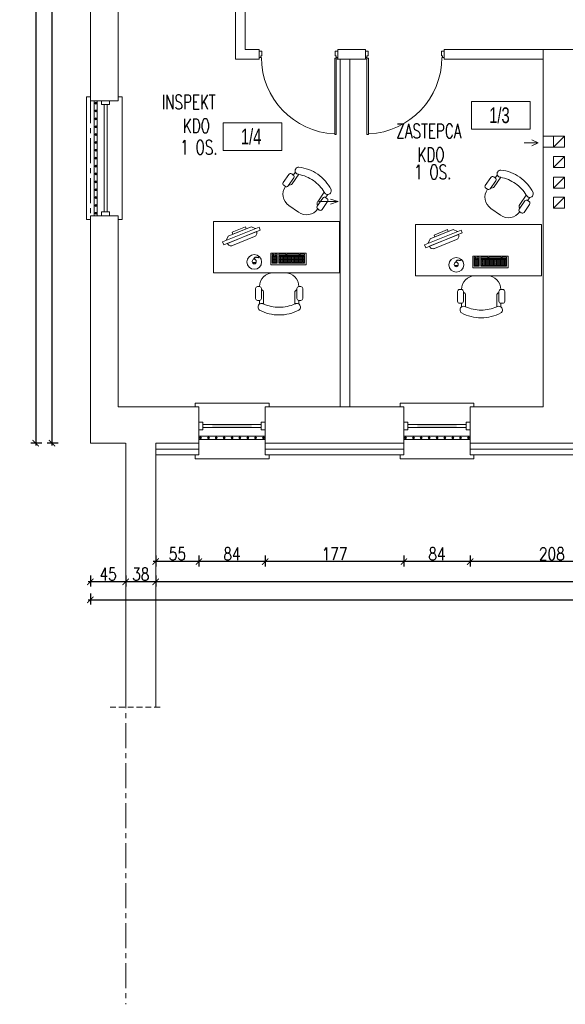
# Model space of a CAD drawing. Header units: millimetres. Extents: x 6354466 to 6508314, y -1889048 to -1342748.
# Tile 82 of 134: x 6382302 to 6389236, y -1667821 to -1655314. Entities that reach past the tile are written whole.
import ezdxf
from ezdxf.enums import TextEntityAlignment as Align

# ---------------------------------------------------------------- set-up
doc = ezdxf.new("R2010")
doc.units = ezdxf.units.MM
doc.header["$PDMODE"] = 3
doc.header["$PDSIZE"] = 10
doc.linetypes.add('CENTER', pattern=[50.8, 31.75, -6.35, 6.35, -6.35])
doc.linetypes.add('HIDDEN', pattern=[0.375, 0.25, -0.125])
for name, color, linetype, lineweight in [('drzwi istn', 163, 'Continuous', 5), ('L- ist s. działowe', 167, 'Continuous', 5), ('L-3', 10, 'Continuous', 18), ('L-4', 92, 'Continuous', 20), ('L-5', 152, 'Continuous', 9), ('L-AXIS', 10, 'CENTER', 18), ('L-DIM', 252, 'Continuous', 5), ('L-HATCH', 252, 'Continuous', 5), ('L-ISTNIEJĄCE BUDYNKI', 167, 'Continuous', 5), ('L-sanitarne', 142, 'Continuous', 9), ('łóżka', 230, 'Continuous', 9)]:
    doc.layers.add(name, color=color, linetype=linetype, lineweight=lineweight)
doc.layers.add('L-9', color=11, linetype='Continuous', plot=False)
doc.styles.add('160', font='simplex.shx', dxfattribs={"width": 0.8, "height": 160})
doc.styles.add('200', font='cdmsimpl.shx', dxfattribs={"width": 0.7, "height": 200})
doc.styles.add('250', font='cdmsimpl.shx', dxfattribs={"width": 0.7, "height": 250})
doc.styles.add('SIM-DIM', font='simplex.shx', dxfattribs={"width": 0.7, "bigfont": 'cdmbigpl.shx'})
doc.linetypes.add('BATTING', pattern='A,0.00254,-2.54,[134,ltypeshp.shx,S=2.54,R=0,X=-2.54,Y=0],-5.08,[134,ltypeshp.shx,S=2.54,R=180,X=2.54,Y=0],-2.54', length=10.16254)
doc.dimstyles.new('160', dxfattribs={"dimtxt": 160, "dimasz": 80, "dimexe": 60, "dimexo": 3, "dimgap": 18, "dimtad": 1, "dimdec": 0, "dimlfac": 0.1, "dimrnd": 1, "dimtxsty": '160', "dimblk": 'ARCHTICK', "dimcen": 2.5, "dimdle": 30, "dimadec": 0, "dimazin": 0, "dimtfac": 1, "dimtdec": 0, "dimtix": 1, "dimtmove": 2, "dimatfit": 0, "dimldrblk": 'NONE', "dimfxl": 0, "dimarcsym": 0})

# ---------------------------------------------------------------- blocks, each defined once
blk = doc.blocks.new('*U22')
for p, q in [((-5, 0), (-5, -5)), ((5, -5), (5, 0)), ((-5, -5), (5, -5)), ((-2, -5), (-2, -141)), ((2, -5), (2, -141)), ((-5, -146), (-5, -141)), ((-5, -141), (5, -141)), ((5, -141), (5, -146))]:
    blk.add_line(p, q)
blk = doc.blocks.new('*U23')
for p, q in [((-5, 0), (-5, -5)), ((5, -5), (5, 0)), ((-5, -5), (5, -5)), ((-2, -5), (-2, -79)), ((2, -5), (2, -79)), ((-5, -84), (-5, -79)), ((-5, -79), (5, -79)), ((5, -79), (5, -84))]:
    blk.add_line(p, q)
blk = doc.blocks.new('PMUI_DRZWI13')
for p, q in [((35, 40), (0, 40)), ((35, -20), (35, 40)), ((965, -20), (965, 40)), ((965, 40), (1000, 40)), ((1000, 40), (1000, -40)), ((0, -40), (20, -40)), ((20, -40), (20, -20)), ((20, -20), (35, -20)), ((20, -50), (20, -60)), ((20, -50), (40, -50)), ((20, -1020), (20, -50)), ((40, -50), (40, -1020)), ((980, -20), (965, -20)), ((980, -40), (980, -20)), ((1000, -40), (980, -40)), ((40, -1020), (20, -1020))]:
    blk.add_line(p, q)
for points in [[(0, 40), (0, -40)], [(20, -50), (20, -1020)]]:
    blk.add_lwpolyline(points)
blk.add_circle((10, -50), 10)
blk.add_arc((-2, -39), 974, 272.7258, 359.9542)
blk = doc.blocks.new('STOLIK2')
h = blk.add_hatch()
h.set_pattern_fill('ANGLE', color=256, scale=0.25, style=0)
h.set_pattern_definition([(360, (-4499.488, 29427.6887), (-2e-16, -1.74625), [1.27, -0.47625]), (270, (-4499.488, 29427.6887), (-1.74625, 1e-16), [1.27, -0.47625])])
h.paths.add_polyline_path([(-130.9, 53.7), (-98.1, 53.7), (-98.1, 62.9), (-130.9, 62.9)])
h.paths.add_polyline_path([(-96.2, 62.9), (-89.7, 62.9), (-89.7, 53.7), (-96.2, 53.7)])
for p, q in [((-123.6, 114.7), (-123.6, 110)), ((-118.5, 114.7), (-118.5, 100)), ((-78.8, 114.7), (-78.8, 100)), ((-73.6, 110), (-73.6, 114.7)), ((-128.6, 107.5), (-128.6, 95)), ((-126.1, 110), (-123.6, 110)), ((-121.1, 107.5), (-121.1, 95)), ((-76.1, 107.5), (-76.1, 95)), ((-71.1, 110), (-73.6, 110)), ((-68.6, 107.5), (-68.6, 95)), ((-126.1, 92.5), (-123.6, 92.5)), ((-71.1, 92.5), (-73.6, 92.5)), ((-82.5, 75), (-67.5, 75)), ((-67, 63.7), (-67, 62.1)), ((-67, 62.1), (-69.2, 62)), ((-67, 62.1), (-64.7, 62.1)), ((-28.2, 39.5), (-74.5, 20.7)), ((-26.7, 35.8), (-28.2, 39.5)), ((-73, 17), (-26.7, 35.8)), ((-62.8, 16.5), (-33.7, 28.3)), ((-31.3, 33.9), (-33.7, 28.3)), ((-74.5, 20.7), (-73, 17)), ((-68.4, 18.9), (-62.8, 16.5))]:
    blk.add_line(p, q)
for points in [[(-15.3, 75), (-175.3, 75), (-175.3, 10), (-15.3, 10)], [(-133, 50), (-88.1, 50), (-88.1, 65), (-133, 65)], [(-130.9, 53.7), (-98.1, 53.7), (-98.1, 62.9), (-130.9, 62.9)], [(-96.2, 62.9), (-89.7, 62.9), (-89.7, 53.7), (-96.2, 53.7)], [(-125.3, 53), (-130.9, 53), (-130.9, 51.3), (-125.3, 51.3)], [(-124.2, 51.3), (-108.3, 51.3), (-108.3, 53), (-124.2, 53)], [(-107.1, 53), (-98.1, 53), (-98.1, 51.3), (-107.1, 51.3)], [(-96.2, 53), (-92.9, 53), (-92.9, 51.3), (-96.2, 51.3)], [(-89.7, 53), (-91.3, 53), (-91.3, 51.3), (-89.7, 51.3)], [(-66.6, 57.6), (-66.9, 57.6), (-66.9, 56.7), (-66.6, 56.7)], [(-39.8, 25.8), (-56.7, 19), (-55.7, 16.5), (-38.8, 23.4)]]:
    blk.add_lwpolyline(points, close=True)
blk.add_lwpolyline([(-32.8, 37.6), (-32.8, 37.6, 0.414214), (-39.3, 40.4), (-67.1, 29.1, 0.414214), (-69.9, 22.6), (-69.9, 22.6)], format="xyb", close=True)
blk.add_circle((-67, 61.2), 9.34)
for centre, radius, start, end in [((-98.5, 75.5), 53.1, 90.0969, 118.0725), ((-98.7, 75.5), 53.1, 61.9275, 89.9031), ((-121, 118.5), 4.62, 123.3493, 303.4743), ((-97.9, 66.2), 52.6, 90.8505, 113.0497), ((-99.4, 66.2), 52.6, 66.9503, 89.1495), ((-76.3, 118.5), 4.62, 236.5257, 56.6507), ((-126.1, 107.5), 2.5, 90, 180), ((-123.6, 107.5), 2.5, 0, 90), ((-73.6, 107.5), 2.5, 90, 180), ((-71.1, 107.5), 2.5, 0, 90), ((-126.1, 95), 2.5, 180, 270), ((-123.6, 95), 2.5, 270, 0), ((-106.1, 92.5), 17.5, 180, 270), ((-122.2, 100), 3.75, 286.6721, 0), ((-91.1, 92.5), 17.5, 270, 0), ((-75.1, 100), 3.75, 180, 253.3551), ((-73.6, 95), 2.5, 180, 270), ((-71.1, 95), 2.5, 270, 0)]:
    blk.add_arc(centre, radius, start, end)
at = {"extrusion": (0, 0, -1)}
blk.add_ellipse((-66.9, 60.7), major_axis=(-0.08, 3.05), ratio=0.834162, dxfattribs=at)
for points, knots in [([(-66.9, 56.7), (-67.7, 55.9), (-69.1, 54.5), (-71.6, 56.7), (-72.6, 54.4), (-73.6, 54.9), (-74.1, 55.2)], [0, 0, 0, 0, 2.841116, 5.231607, 6.614689, 8.161976, 8.161976, 8.161976, 8.161976]), ([(-66.6, 56.7), (-66.9, 56.4), (-67, 56.2), (-67.5, 55.8), (-67.8, 55.5), (-68.4, 55.2), (-68.7, 55.1), (-69.2, 55.1), (-69.4, 55.1), (-69.7, 55.1), (-69.8, 55.2), (-70.3, 55.4), (-70.5, 55.5), (-71, 55.7), (-71.1, 55.7), (-71.4, 55.7), (-71.4, 55.7), (-71.5, 55.7), (-71.6, 55.7), (-71.7, 55.6), (-71.8, 55.4), (-72, 55.2), (-72.1, 55), (-72.3, 54.8), (-72.4, 54.7), (-72.6, 54.6), (-72.7, 54.6), (-73, 54.6), (-73.1, 54.6), (-73.4, 54.6), (-73.5, 54.7), (-73.7, 54.8)], [0, 0, 0, 0, 0.557194, 0.557194, 1.671582, 1.671582, 2.519282, 2.519282, 2.939271, 2.939271, 3.35926, 3.35926, 4.143879, 4.143879, 4.704066, 4.704066, 5.061527, 5.061527, 5.357017, 5.357017, 5.838332, 5.838332, 6.319648, 6.319648, 6.605434, 6.605434, 6.891219, 6.891219, 7.177005, 7.177005, 7.662218, 7.662218, 7.662218, 7.662218])]:
    blk.add_open_spline(points, degree=3, knots=knots)
blk = doc.blocks.new('fotel')
at = {"layer": 'łóżka'}
for p, q in [((-20635, -168585), (-20610, -168585)), ((-20610, -168538), (-20610, -168585)), ((-20558, -168538), (-20558, -168685)), ((-20161, -168538), (-20161, -168685)), ((-20110, -168585), (-20110, -168538)), ((-20085, -168585), (-20110, -168585)), ((-20660, -168610), (-20660, -168735)), ((-20585, -168610), (-20585, -168735)), ((-20135, -168610), (-20135, -168735)), ((-20060, -168610), (-20060, -168735)), ((-20635, -168760), (-20610, -168760)), ((-20085, -168760), (-20110, -168760))]:
    blk.add_line(p, q, dxfattribs=at)
at = {"layer": 'łóżka', "ltscale": 0.1}
blk.add_line((-20435, -168935), (-20285, -168935), dxfattribs=at)
at = {"layer": 'łóżka'}
for centre, radius, start, end in [((-20583, -168500), 46.2, 123.3493, 303.4743), ((-20359, -168930), 531, 90.0969, 118.0725), ((-20360, -168930), 531, 61.9275, 89.9031), ((-20136, -168500), 46.2, 236.5257, 56.6507), ((-20635, -168610), 25, 90, 180), ((-20610, -168610), 25, 0, 90), ((-20352, -169022), 526, 90.8505, 113.0497), ((-20367, -169022), 526, 66.9503, 89.1495), ((-20110, -168610), 25, 90, 180), ((-20085, -168610), 25, 0, 90), ((-20595, -168685), 37.5, 286.6721, 0), ((-20124, -168685), 37.5, 180, 253.3551), ((-20635, -168735), 25, 180, 270), ((-20610, -168735), 25, 270, 0), ((-20435, -168760), 175, 180, 270), ((-20285, -168760), 175, 270, 0), ((-20110, -168735), 25, 180, 270), ((-20085, -168735), 25, 270, 0)]:
    blk.add_arc(centre, radius, start, end, dxfattribs=at)
blk = doc.blocks.new('opis pom')
at = {"color": 0}
blk.add_lwpolyline([(252897, -40977), (253644, -40977), (253644, -41327), (252897, -41327)], close=True, dxfattribs=at)
at = {"layer": 'L-4', "lineweight": 30, "style": '250', "width": 0.7}
blk.add_attdef('2', text='', height=250, dxfattribs=at).set_placement((253252, -41152), align=Align.MIDDLE_CENTER)
blk = doc.blocks.new('_ArchTick')
at = {"color": 0, "linetype": 'ByBlock', "const_width": 0.15}
blk.add_lwpolyline([(-0.5, -0.5), (0.5, 0.5)], dxfattribs=at)
blk = doc.blocks.new('*D262')
at = {"layer": 'Defpoints', "color": 0, "transparency": 16777216}
for p in [(6388025, -1660843), (6390105, -1660843), (6388025, -1662198)]:
    blk.add_point(p, dxfattribs=at)
at = {"layer": 'L-DIM', "color": 0, "lineweight": -2, "ltscale": 10, "transparency": 16777216}
for p, q in [((6388025, -1662118), (6388025, -1662258)), ((6390105, -1662118), (6390105, -1662258)), ((6390135, -1662198), (6387995, -1662198))]:
    blk.add_line(p, q, dxfattribs=at)
at = {"layer": 'L-DIM', "color": 0, "linetype": 'ByBlock', "lineweight": -2, "transparency": 16777216, "xscale": 80, "yscale": 80, "zscale": 80, "rotation": 180}
blk.add_blockref('_ArchTick', (6388025, -1662198), dxfattribs=at)
at = {"layer": 'L-DIM', "color": 0, "linetype": 'ByBlock', "lineweight": -2, "transparency": 16777216, "xscale": 80, "yscale": 80, "zscale": 80}
blk.add_blockref('_ArchTick', (6390105, -1662198), dxfattribs=at)
at = {"layer": 'L-DIM', "color": 0, "ltscale": 10, "transparency": 16777216, "insert": (6389065, -1662100), "char_height": 160, "attachment_point": 5, "style": '160'}
blk.add_mtext('208', dxfattribs=at)
blk = doc.blocks.new('_None')
blk = doc.blocks.new('*D263')
at = {"layer": 'Defpoints', "color": 0, "transparency": 16777216}
for p in [(6387185, -1660843), (6388025, -1660843), (6387185, -1662198)]:
    blk.add_point(p, dxfattribs=at)
at = {"layer": 'L-DIM', "color": 0, "lineweight": -2, "ltscale": 10, "transparency": 16777216}
for p, q in [((6387185, -1662118), (6387185, -1662258)), ((6388025, -1662118), (6388025, -1662258)), ((6388055, -1662198), (6387155, -1662198))]:
    blk.add_line(p, q, dxfattribs=at)
at = {"layer": 'L-DIM', "color": 0, "linetype": 'ByBlock', "lineweight": -2, "transparency": 16777216, "xscale": 80, "yscale": 80, "zscale": 80, "rotation": 180}
blk.add_blockref('_ArchTick', (6387185, -1662198), dxfattribs=at)
at = {"layer": 'L-DIM', "color": 0, "linetype": 'ByBlock', "lineweight": -2, "transparency": 16777216, "xscale": 80, "yscale": 80, "zscale": 80}
blk.add_blockref('_ArchTick', (6388025, -1662198), dxfattribs=at)
at = {"layer": 'L-DIM', "color": 0, "ltscale": 10, "transparency": 16777216, "insert": (6387605, -1662100), "char_height": 160, "attachment_point": 5, "style": '160'}
blk.add_mtext('84', dxfattribs=at)
blk = doc.blocks.new('*D264')
at = {"layer": 'Defpoints', "color": 0, "transparency": 16777216}
for p in [(6385420, -1660843), (6387185, -1660843), (6385420, -1662198)]:
    blk.add_point(p, dxfattribs=at)
at = {"layer": 'L-DIM', "color": 0, "lineweight": -2, "ltscale": 10, "transparency": 16777216}
for p, q in [((6385420, -1662118), (6385420, -1662258)), ((6387185, -1662118), (6387185, -1662258)), ((6387215, -1662198), (6385390, -1662198))]:
    blk.add_line(p, q, dxfattribs=at)
at = {"layer": 'L-DIM', "color": 0, "linetype": 'ByBlock', "lineweight": -2, "transparency": 16777216, "xscale": 80, "yscale": 80, "zscale": 80, "rotation": 180}
blk.add_blockref('_ArchTick', (6385420, -1662198), dxfattribs=at)
at = {"layer": 'L-DIM', "color": 0, "linetype": 'ByBlock', "lineweight": -2, "transparency": 16777216, "xscale": 80, "yscale": 80, "zscale": 80}
blk.add_blockref('_ArchTick', (6387185, -1662198), dxfattribs=at)
at = {"layer": 'L-DIM', "color": 0, "ltscale": 10, "transparency": 16777216, "insert": (6386303, -1662100), "char_height": 160, "attachment_point": 5, "style": '160'}
blk.add_mtext('177', dxfattribs=at)
blk = doc.blocks.new('*D265')
at = {"layer": 'Defpoints', "color": 0, "transparency": 16777216}
for p in [(6384580, -1660843), (6385420, -1660843), (6384580, -1662198)]:
    blk.add_point(p, dxfattribs=at)
at = {"layer": 'L-DIM', "color": 0, "lineweight": -2, "ltscale": 10, "transparency": 16777216}
for p, q in [((6384580, -1662118), (6384580, -1662258)), ((6385420, -1662118), (6385420, -1662258)), ((6385450, -1662198), (6384550, -1662198))]:
    blk.add_line(p, q, dxfattribs=at)
at = {"layer": 'L-DIM', "color": 0, "linetype": 'ByBlock', "lineweight": -2, "transparency": 16777216, "xscale": 80, "yscale": 80, "zscale": 80, "rotation": 180}
blk.add_blockref('_ArchTick', (6384580, -1662198), dxfattribs=at)
at = {"layer": 'L-DIM', "color": 0, "linetype": 'ByBlock', "lineweight": -2, "transparency": 16777216, "xscale": 80, "yscale": 80, "zscale": 80}
blk.add_blockref('_ArchTick', (6385420, -1662198), dxfattribs=at)
at = {"layer": 'L-DIM', "color": 0, "ltscale": 10, "transparency": 16777216, "insert": (6385000, -1662100), "char_height": 160, "attachment_point": 5, "style": '160'}
blk.add_mtext('84', dxfattribs=at)
blk = doc.blocks.new('*D266')
at = {"layer": 'Defpoints', "color": 0, "transparency": 16777216}
for p in [(6384030, -1660843), (6384580, -1660843), (6384030, -1662198)]:
    blk.add_point(p, dxfattribs=at)
at = {"layer": 'L-DIM', "color": 0, "lineweight": -2, "ltscale": 10, "transparency": 16777216}
for p, q in [((6384030, -1662118), (6384030, -1662258)), ((6384580, -1662118), (6384580, -1662258)), ((6384610, -1662198), (6384000, -1662198))]:
    blk.add_line(p, q, dxfattribs=at)
at = {"layer": 'L-DIM', "color": 0, "linetype": 'ByBlock', "lineweight": -2, "transparency": 16777216, "xscale": 80, "yscale": 80, "zscale": 80, "rotation": 180}
blk.add_blockref('_ArchTick', (6384030, -1662198), dxfattribs=at)
at = {"layer": 'L-DIM', "color": 0, "linetype": 'ByBlock', "lineweight": -2, "transparency": 16777216, "xscale": 80, "yscale": 80, "zscale": 80}
blk.add_blockref('_ArchTick', (6384580, -1662198), dxfattribs=at)
at = {"layer": 'L-DIM', "color": 0, "ltscale": 10, "transparency": 16777216, "insert": (6384305, -1662100), "char_height": 160, "attachment_point": 5, "style": '160'}
blk.add_mtext('55', dxfattribs=at)
blk = doc.blocks.new('*D269')
at = {"layer": 'Defpoints', "color": 0, "transparency": 16777216}
for p in [(6384030, -1660768), (6413415, -1660843), (6384030, -1662455)]:
    blk.add_point(p, dxfattribs=at)
at = {"layer": 'L-DIM', "color": 0, "lineweight": -2, "ltscale": 10, "transparency": 16777216}
for p, q in [((6384030, -1662375), (6384030, -1662515)), ((6413415, -1662375), (6413415, -1662515)), ((6413445, -1662455), (6384000, -1662455))]:
    blk.add_line(p, q, dxfattribs=at)
at = {"layer": 'L-DIM', "color": 0, "linetype": 'ByBlock', "lineweight": -2, "transparency": 16777216, "xscale": 80, "yscale": 80, "zscale": 80, "rotation": 180}
blk.add_blockref('_ArchTick', (6384030, -1662455), dxfattribs=at)
at = {"layer": 'L-DIM', "color": 0, "linetype": 'ByBlock', "lineweight": -2, "transparency": 16777216, "xscale": 80, "yscale": 80, "zscale": 80}
blk.add_blockref('_ArchTick', (6413415, -1662455), dxfattribs=at)
at = {"layer": 'L-DIM', "color": 0, "ltscale": 10, "transparency": 16777216, "insert": (6398723, -1662357), "char_height": 160, "attachment_point": 5, "style": '160'}
blk.add_mtext('2939', dxfattribs=at)
blk = doc.blocks.new('*D270')
at = {"layer": 'Defpoints', "color": 0, "transparency": 16777216}
for p in [(6383650, -1660768), (6384030, -1660768), (6383650, -1662455)]:
    blk.add_point(p, dxfattribs=at)
at = {"layer": 'L-DIM', "color": 0, "lineweight": -2, "ltscale": 10, "transparency": 16777216}
for p, q in [((6383650, -1662375), (6383650, -1662515)), ((6384030, -1662375), (6384030, -1662515)), ((6384060, -1662455), (6383620, -1662455))]:
    blk.add_line(p, q, dxfattribs=at)
at = {"layer": 'L-DIM', "color": 0, "linetype": 'ByBlock', "lineweight": -2, "transparency": 16777216, "xscale": 80, "yscale": 80, "zscale": 80, "rotation": 180}
blk.add_blockref('_ArchTick', (6383650, -1662455), dxfattribs=at)
at = {"layer": 'L-DIM', "color": 0, "linetype": 'ByBlock', "lineweight": -2, "transparency": 16777216, "xscale": 80, "yscale": 80, "zscale": 80}
blk.add_blockref('_ArchTick', (6384030, -1662455), dxfattribs=at)
at = {"layer": 'L-DIM', "color": 0, "ltscale": 10, "transparency": 16777216, "insert": (6383840, -1662357), "char_height": 160, "attachment_point": 5, "style": '160'}
blk.add_mtext('38', dxfattribs=at)
blk = doc.blocks.new('*D271')
at = {"layer": 'Defpoints', "color": 0, "transparency": 16777216}
for p in [(6383200, -1660693), (6383650, -1660768), (6383200, -1662455)]:
    blk.add_point(p, dxfattribs=at)
at = {"layer": 'L-DIM', "color": 0, "lineweight": -2, "ltscale": 10, "transparency": 16777216}
for p, q in [((6383200, -1662375), (6383200, -1662515)), ((6383650, -1662375), (6383650, -1662515)), ((6383680, -1662455), (6383170, -1662455))]:
    blk.add_line(p, q, dxfattribs=at)
at = {"layer": 'L-DIM', "color": 0, "linetype": 'ByBlock', "lineweight": -2, "transparency": 16777216, "xscale": 80, "yscale": 80, "zscale": 80, "rotation": 180}
blk.add_blockref('_ArchTick', (6383200, -1662455), dxfattribs=at)
at = {"layer": 'L-DIM', "color": 0, "linetype": 'ByBlock', "lineweight": -2, "transparency": 16777216, "xscale": 80, "yscale": 80, "zscale": 80}
blk.add_blockref('_ArchTick', (6383650, -1662455), dxfattribs=at)
at = {"layer": 'L-DIM', "color": 0, "ltscale": 10, "transparency": 16777216, "insert": (6383425, -1662357), "char_height": 160, "attachment_point": 5, "style": '160'}
blk.add_mtext('45', dxfattribs=at)
blk = doc.blocks.new('*D272')
at = {"layer": 'Defpoints', "color": 0, "transparency": 16777216}
for p in [(6383200, -1660693), (6413415, -1660843), (6413415, -1662682)]:
    blk.add_point(p, dxfattribs=at)
at = {"layer": 'L-DIM', "color": 0, "lineweight": -2, "ltscale": 10, "transparency": 16777216}
for p, q in [((6383200, -1662602), (6383200, -1662742)), ((6413415, -1662602), (6413415, -1662742)), ((6383170, -1662682), (6413445, -1662682))]:
    blk.add_line(p, q, dxfattribs=at)
at = {"layer": 'L-DIM', "color": 0, "linetype": 'ByBlock', "lineweight": -2, "transparency": 16777216, "xscale": 80, "yscale": 80, "zscale": 80, "rotation": 180}
blk.add_blockref('_ArchTick', (6383200, -1662682), dxfattribs=at)
at = {"layer": 'L-DIM', "color": 0, "linetype": 'ByBlock', "lineweight": -2, "transparency": 16777216, "xscale": 80, "yscale": 80, "zscale": 80}
blk.add_blockref('_ArchTick', (6413415, -1662682), dxfattribs=at)
at = {"layer": 'L-DIM', "color": 0, "ltscale": 10, "transparency": 16777216, "insert": (6398308, -1662584), "char_height": 160, "attachment_point": 5, "style": '160'}
blk.add_mtext('3022', dxfattribs=at)
blk = doc.blocks.new('*D274')
at = {"layer": 'Defpoints', "color": 0, "transparency": 16777216}
for p in [(6383200, -1648963), (6382711, -1660693), (6383200, -1660693)]:
    blk.add_point(p, dxfattribs=at)
at = {"layer": 'L-DIM', "color": 0, "lineweight": -2, "ltscale": 10, "transparency": 16777216}
for p, q in [((6382791, -1648963), (6382651, -1648963)), ((6382711, -1648933), (6382711, -1660723)), ((6382791, -1660693), (6382651, -1660693))]:
    blk.add_line(p, q, dxfattribs=at)
at = {"layer": 'L-DIM', "color": 0, "linetype": 'ByBlock', "lineweight": -2, "transparency": 16777216, "xscale": 80, "yscale": 80, "zscale": 80}
for p, rotation in [((6382711, -1648963), 90), ((6382711, -1660693), 270)]:
    blk.add_blockref('_ArchTick', p, dxfattribs=dict(at, rotation=rotation))
at = {"layer": 'L-DIM', "color": 0, "ltscale": 10, "transparency": 16777216, "insert": (6382613, -1654828), "char_height": 160, "attachment_point": 5, "rotation": 90, "style": '160'}
blk.add_mtext('1173', dxfattribs=at)
blk = doc.blocks.new('*D276')
at = {"layer": 'Defpoints', "color": 0, "transparency": 16777216}
for p in [(6413285, -1646723), (6382505, -1660693), (6383200, -1660693)]:
    blk.add_point(p, dxfattribs=at)
at = {"layer": 'L-DIM', "color": 0, "lineweight": -2, "ltscale": 10, "transparency": 16777216}
for p, q in [((6382585, -1646723), (6382445, -1646723)), ((6382505, -1646693), (6382505, -1660723)), ((6382585, -1660693), (6382445, -1660693))]:
    blk.add_line(p, q, dxfattribs=at)
at = {"layer": 'L-DIM', "color": 0, "linetype": 'ByBlock', "lineweight": -2, "transparency": 16777216, "xscale": 80, "yscale": 80, "zscale": 80}
for p, rotation in [((6382505, -1646723), 90), ((6382505, -1660693), 270)]:
    blk.add_blockref('_ArchTick', p, dxfattribs=dict(at, rotation=rotation))
at = {"layer": 'L-DIM', "color": 0, "ltscale": 10, "transparency": 16777216, "insert": (6382407, -1653708), "char_height": 160, "attachment_point": 5, "rotation": 90, "style": '160'}
blk.add_mtext('1397', dxfattribs=at)

msp = doc.modelspace()

# ---------------------------------------------------------------- hatches: boundary and pattern name
at = {"layer": 'L-sanitarne'}
h = msp.add_hatch(color=256, dxfattribs=at)
h.paths.add_polyline_path([(6384752, -1660458.5), (6384752, -1660491.3), (6385022, -1660491.3), (6385022, -1660458.5)])
h.paths.add_polyline_path([(6385022, -1660458.5), (6385022, -1660491.3), (6385251, -1660491.3), (6385251, -1660458.5)])
h = msp.add_hatch(color=256, dxfattribs=at)
h.paths.add_polyline_path([(6387357, -1660458.5), (6387357, -1660491.3), (6387627, -1660491.3), (6387627, -1660458.5)])
h.paths.add_polyline_path([(6387627, -1660458.5), (6387627, -1660491.3), (6387856, -1660491.3), (6387856, -1660458.5)])

# ---------------------------------------------------------------- linework, layer by layer
at = {"layer": 'drzwi istn'}
for p, q in [((6383200.3, -1656293.4), (6383150.3, -1656293.4)), ((6383150.3, -1656293.4), (6383150.3, -1657853.4)), ((6383555.3, -1656293.4), (6383605.3, -1656293.4)), ((6383605.3, -1656293.4), (6383605.3, -1657853.4)), ((6383150.3, -1657853.4), (6383200.3, -1657853.4)), ((6383605.3, -1657853.4), (6383555.3, -1657853.4)), ((6384530.3, -1660233.4), (6384530.3, -1660183.4)), ((6384530.3, -1660183.4), (6385470.3, -1660183.4)), ((6385470.3, -1660183.4), (6385470.3, -1660233.4)), ((6387135.3, -1660233.4), (6387135.3, -1660183.4)), ((6387135.3, -1660183.4), (6388075.3, -1660183.4)), ((6388075.3, -1660183.4), (6388075.3, -1660233.4))]:
    msp.add_line(p, q, dxfattribs=at)
at = {"layer": 'L- ist s. działowe'}
for p, q in [((6385165.3, -1653933.4), (6385165.3, -1655693.4)), ((6385165.3, -1655693.4), (6385345.3, -1655693.4)), ((6385345.3, -1655813.4), (6385345.3, -1655693.4)), ((6386345.3, -1655693.4), (6386695.3, -1655693.4)), ((6386345.3, -1655813.4), (6386345.3, -1655693.4)), ((6386695.3, -1655813.4), (6386695.3, -1655693.4)), ((6387695.3, -1655693.4), (6388955.3, -1655693.4)), ((6387695.3, -1655813.4), (6387695.3, -1655693.4)), ((6386375.3, -1655813.4), (6386375.3, -1660233.4)), ((6386495.3, -1655813.4), (6386495.3, -1660233.4))]:
    msp.add_line(p, q, dxfattribs=at)
for points in [[(6385345.3, -1653813.4), (6385045.3, -1653813.4), (6385045.3, -1655813.4), (6385345.3, -1655813.4)], [(6386345.3, -1655813.4), (6386695.3, -1655813.4)], [(6387695.3, -1655813.4), (6388955.3, -1655813.4)]]:
    msp.add_lwpolyline(points, dxfattribs=at)
at = {"layer": 'L-3', "ltscale": 10}
for p, q in [((6384580.3, -1660693.4), (6384030.3, -1660693.4)), ((6384580.3, -1660843.4), (6384580.3, -1660693.4)), ((6385420.3, -1660693.4), (6385420.3, -1660843.4)), ((6387185.3, -1660693.4), (6387185.3, -1660843.4)), ((6388025.3, -1660693.4), (6388025.3, -1660843.4))]:
    msp.add_line(p, q, dxfattribs=at)
at = {"layer": 'L-3'}
for p, q in [((6387185.3, -1660693.4), (6385420.3, -1660693.4)), ((6390105.3, -1660693.4), (6388025.3, -1660693.4)), ((6384580.3, -1660843.4), (6384030.3, -1660843.4)), ((6387185.3, -1660843.4), (6385420.3, -1660843.4)), ((6390105.3, -1660843.4), (6388025.3, -1660843.4))]:
    msp.add_line(p, q, dxfattribs=at)
at = {"layer": 'L-3', "linetype": 'BATTING', "ltscale": 7}
for p, q in [((6384030.3, -1660768.4), (6384580.3, -1660768.4)), ((6385420.3, -1660768.4), (6387185.3, -1660768.4)), ((6390105.3, -1660768.4), (6388025.3, -1660768.4))]:
    msp.add_line(p, q, dxfattribs=at)
at = {"layer": 'L-3', "ltscale": 10}
for points in [[(6383248.1, -1656343.4), (6383248.1, -1657803.4), (6383288.1, -1657803.4), (6383288.1, -1656343.4)], [(6384580.3, -1660645.6), (6385420.3, -1660645.6), (6385420.3, -1660605.6), (6384580.3, -1660605.6)], [(6387185.3, -1660645.6), (6388025.3, -1660645.6), (6388025.3, -1660605.6), (6387185.3, -1660605.6)]]:
    msp.add_lwpolyline(points, close=True, dxfattribs=at)
for centre, radius in [((6383268.1, -1656373.4), 12), ((6383268.1, -1656373.4), 11), ((6383268.1, -1656373.4), 10), ((6383268.1, -1656373.4), 9), ((6383268.1, -1656373.4), 8), ((6383268.1, -1656373.4), 7), ((6383268.1, -1656373.4), 6), ((6383268.1, -1656373.4), 5), ((6383268.1, -1656373.4), 4), ((6383268.1, -1656373.4), 3), ((6383268.1, -1656373.4), 3), ((6383268.1, -1656373.4), 2), ((6383268.1, -1656373.4), 1), ((6383268.1, -1656473.4), 12), ((6383268.1, -1656473.4), 11), ((6383268.1, -1656473.4), 10), ((6383268.1, -1656473.4), 9), ((6383268.1, -1656473.4), 8), ((6383268.1, -1656473.4), 7), ((6383268.1, -1656473.4), 6), ((6383268.1, -1656473.4), 5), ((6383268.1, -1656473.4), 4), ((6383268.1, -1656473.4), 3), ((6383268.1, -1656473.4), 3), ((6383268.1, -1656473.4), 2), ((6383268.1, -1656473.4), 1), ((6383268.1, -1656573.4), 12), ((6383268.1, -1656573.4), 11), ((6383268.1, -1656573.4), 10), ((6383268.1, -1656573.4), 9), ((6383268.1, -1656573.4), 8), ((6383268.1, -1656573.4), 7), ((6383268.1, -1656573.4), 6), ((6383268.1, -1656573.4), 5), ((6383268.1, -1656573.4), 4), ((6383268.1, -1656573.4), 3), ((6383268.1, -1656573.4), 3), ((6383268.1, -1656573.4), 2), ((6383268.1, -1656573.4), 1), ((6383268.1, -1656673.4), 12), ((6383268.1, -1656773.4), 12), ((6383268.1, -1656673.4), 11), ((6383268.1, -1656673.4), 10), ((6383268.1, -1656673.4), 9), ((6383268.1, -1656673.4), 8), ((6383268.1, -1656673.4), 7), ((6383268.1, -1656673.4), 6), ((6383268.1, -1656673.4), 5), ((6383268.1, -1656673.4), 4), ((6383268.1, -1656673.4), 3), ((6383268.1, -1656673.4), 3), ((6383268.1, -1656673.4), 2), ((6383268.1, -1656673.4), 1), ((6383268.1, -1656873.4), 12), ((6383268.1, -1656773.4), 11), ((6383268.1, -1656873.4), 11), ((6383268.1, -1656773.4), 10), ((6383268.1, -1656873.4), 10), ((6383268.1, -1656773.4), 9), ((6383268.1, -1656873.4), 9), ((6383268.1, -1656773.4), 8), ((6383268.1, -1656873.4), 8), ((6383268.1, -1656773.4), 7), ((6383268.1, -1656873.4), 7), ((6383268.1, -1656773.4), 6), ((6383268.1, -1656873.4), 6), ((6383268.1, -1656773.4), 5), ((6383268.1, -1656873.4), 5), ((6383268.1, -1656773.4), 4), ((6383268.1, -1656873.4), 4), ((6383268.1, -1656773.4), 3), ((6383268.1, -1656773.4), 3), ((6383268.1, -1656873.4), 3), ((6383268.1, -1656873.4), 3), ((6383268.1, -1656773.4), 2), ((6383268.1, -1656873.4), 2), ((6383268.1, -1656773.4), 1), ((6383268.1, -1656873.4), 1), ((6383268.1, -1656973.4), 12), ((6383268.1, -1656973.4), 11), ((6383268.1, -1656973.4), 10), ((6383268.1, -1656973.4), 9), ((6383268.1, -1656973.4), 8), ((6383268.1, -1656973.4), 7), ((6383268.1, -1656973.4), 6), ((6383268.1, -1656973.4), 5), ((6383268.1, -1656973.4), 4), ((6383268.1, -1656973.4), 3), ((6383268.1, -1656973.4), 3), ((6383268.1, -1656973.4), 2), ((6383268.1, -1656973.4), 1), ((6383268.1, -1657073.4), 12), ((6383268.1, -1657073.4), 11), ((6383268.1, -1657073.4), 10), ((6383268.1, -1657073.4), 9), ((6383268.1, -1657073.4), 8), ((6383268.1, -1657073.4), 7), ((6383268.1, -1657073.4), 6), ((6383268.1, -1657073.4), 5), ((6383268.1, -1657073.4), 4), ((6383268.1, -1657073.4), 3), ((6383268.1, -1657073.4), 3), ((6383268.1, -1657073.4), 2), ((6383268.1, -1657073.4), 1), ((6383268.1, -1657173.4), 12), ((6383268.1, -1657273.4), 12), ((6383268.1, -1657173.4), 11), ((6383268.1, -1657173.4), 10), ((6383268.1, -1657173.4), 9), ((6383268.1, -1657173.4), 8), ((6383268.1, -1657173.4), 7), ((6383268.1, -1657173.4), 6), ((6383268.1, -1657173.4), 5), ((6383268.1, -1657173.4), 4), ((6383268.1, -1657173.4), 3), ((6383268.1, -1657173.4), 3), ((6383268.1, -1657173.4), 2), ((6383268.1, -1657173.4), 1), ((6383268.1, -1657373.4), 12), ((6383268.1, -1657273.4), 11), ((6383268.1, -1657373.4), 11), ((6383268.1, -1657273.4), 10), ((6383268.1, -1657373.4), 10), ((6383268.1, -1657273.4), 9), ((6383268.1, -1657373.4), 9), ((6383268.1, -1657273.4), 8), ((6383268.1, -1657373.4), 8), ((6383268.1, -1657273.4), 7), ((6383268.1, -1657373.4), 7), ((6383268.1, -1657273.4), 6), ((6383268.1, -1657373.4), 6), ((6383268.1, -1657273.4), 5), ((6383268.1, -1657373.4), 5), ((6383268.1, -1657273.4), 4), ((6383268.1, -1657373.4), 4), ((6383268.1, -1657273.4), 3), ((6383268.1, -1657273.4), 3), ((6383268.1, -1657373.4), 3), ((6383268.1, -1657373.4), 3), ((6383268.1, -1657273.4), 2), ((6383268.1, -1657373.4), 2), ((6383268.1, -1657273.4), 1), ((6383268.1, -1657373.4), 1), ((6383268.1, -1657473.4), 12), ((6383268.1, -1657473.4), 11), ((6383268.1, -1657473.4), 10), ((6383268.1, -1657473.4), 9), ((6383268.1, -1657473.4), 8), ((6383268.1, -1657473.4), 7), ((6383268.1, -1657473.4), 6), ((6383268.1, -1657473.4), 5), ((6383268.1, -1657473.4), 4), ((6383268.1, -1657473.4), 3), ((6383268.1, -1657473.4), 3), ((6383268.1, -1657473.4), 2), ((6383268.1, -1657473.4), 1), ((6383268.1, -1657573.4), 12), ((6383268.1, -1657573.4), 11), ((6383268.1, -1657573.4), 10), ((6383268.1, -1657573.4), 9), ((6383268.1, -1657573.4), 8), ((6383268.1, -1657573.4), 7), ((6383268.1, -1657573.4), 6), ((6383268.1, -1657573.4), 5), ((6383268.1, -1657573.4), 4), ((6383268.1, -1657573.4), 3), ((6383268.1, -1657573.4), 3), ((6383268.1, -1657573.4), 2), ((6383268.1, -1657573.4), 1), ((6383268.1, -1657673.4), 12), ((6383268.1, -1657773.4), 12), ((6383268.1, -1657673.4), 11), ((6383268.1, -1657773.4), 11), ((6383268.1, -1657673.4), 10), ((6383268.1, -1657673.4), 9), ((6383268.1, -1657673.4), 8), ((6383268.1, -1657673.4), 7), ((6383268.1, -1657673.4), 6), ((6383268.1, -1657673.4), 5), ((6383268.1, -1657673.4), 4), ((6383268.1, -1657673.4), 3), ((6383268.1, -1657673.4), 3), ((6383268.1, -1657673.4), 2), ((6383268.1, -1657673.4), 1), ((6383268.1, -1657773.4), 10), ((6383268.1, -1657773.4), 9), ((6383268.1, -1657773.4), 8), ((6383268.1, -1657773.4), 7), ((6383268.1, -1657773.4), 6), ((6383268.1, -1657773.4), 5), ((6383268.1, -1657773.4), 4), ((6383268.1, -1657773.4), 3), ((6383268.1, -1657773.4), 3), ((6383268.1, -1657773.4), 2), ((6383268.1, -1657773.4), 1), ((6384600.3, -1660625.6), 12), ((6384600.3, -1660625.6), 11), ((6384600.3, -1660625.6), 10), ((6384600.3, -1660625.6), 9), ((6384600.3, -1660625.6), 8), ((6384600.3, -1660625.6), 7), ((6384600.3, -1660625.6), 6), ((6384600.3, -1660625.6), 5), ((6384600.3, -1660625.6), 4), ((6384600.3, -1660625.6), 3), ((6384600.3, -1660625.6), 3), ((6384600.3, -1660625.6), 2), ((6384600.3, -1660625.6), 1), ((6384700.3, -1660625.6), 12), ((6384700.3, -1660625.6), 11), ((6384700.3, -1660625.6), 10), ((6384700.3, -1660625.6), 9), ((6384700.3, -1660625.6), 8), ((6384700.3, -1660625.6), 7), ((6384700.3, -1660625.6), 6), ((6384700.3, -1660625.6), 5), ((6384700.3, -1660625.6), 4), ((6384700.3, -1660625.6), 3), ((6384700.3, -1660625.6), 3), ((6384700.3, -1660625.6), 2), ((6384700.3, -1660625.6), 1), ((6384800.3, -1660625.6), 12), ((6384800.3, -1660625.6), 11), ((6384800.3, -1660625.6), 10), ((6384800.3, -1660625.6), 9), ((6384800.3, -1660625.6), 8), ((6384800.3, -1660625.6), 7), ((6384800.3, -1660625.6), 6), ((6384800.3, -1660625.6), 5), ((6384800.3, -1660625.6), 4), ((6384800.3, -1660625.6), 3), ((6384800.3, -1660625.6), 3), ((6384800.3, -1660625.6), 2), ((6384800.3, -1660625.6), 1), ((6384900.3, -1660625.6), 12), ((6384900.3, -1660625.6), 11), ((6384900.3, -1660625.6), 10), ((6384900.3, -1660625.6), 9), ((6384900.3, -1660625.6), 8), ((6384900.3, -1660625.6), 7), ((6384900.3, -1660625.6), 6), ((6384900.3, -1660625.6), 5), ((6384900.3, -1660625.6), 4), ((6384900.3, -1660625.6), 3), ((6384900.3, -1660625.6), 3), ((6384900.3, -1660625.6), 2), ((6384900.3, -1660625.6), 1), ((6385000.3, -1660625.6), 12), ((6385000.3, -1660625.6), 11), ((6385000.3, -1660625.6), 10), ((6385000.3, -1660625.6), 9), ((6385000.3, -1660625.6), 8), ((6385000.3, -1660625.6), 7), ((6385000.3, -1660625.6), 6), ((6385000.3, -1660625.6), 5), ((6385000.3, -1660625.6), 4), ((6385000.3, -1660625.6), 3), ((6385000.3, -1660625.6), 3), ((6385000.3, -1660625.6), 2), ((6385000.3, -1660625.6), 1), ((6385100.3, -1660625.6), 12), ((6385100.3, -1660625.6), 11), ((6385100.3, -1660625.6), 10), ((6385100.3, -1660625.6), 9), ((6385100.3, -1660625.6), 8), ((6385100.3, -1660625.6), 7), ((6385100.3, -1660625.6), 6), ((6385100.3, -1660625.6), 5), ((6385100.3, -1660625.6), 4), ((6385100.3, -1660625.6), 3), ((6385100.3, -1660625.6), 3), ((6385100.3, -1660625.6), 2), ((6385100.3, -1660625.6), 1), ((6385200.3, -1660625.6), 12), ((6385200.3, -1660625.6), 11), ((6385200.3, -1660625.6), 10), ((6385200.3, -1660625.6), 9), ((6385200.3, -1660625.6), 8), ((6385200.3, -1660625.6), 7), ((6385200.3, -1660625.6), 6), ((6385200.3, -1660625.6), 5), ((6385200.3, -1660625.6), 4), ((6385200.3, -1660625.6), 3), ((6385200.3, -1660625.6), 3), ((6385200.3, -1660625.6), 2), ((6385200.3, -1660625.6), 1), ((6385300.3, -1660625.6), 12), ((6385300.3, -1660625.6), 11), ((6385300.3, -1660625.6), 10), ((6385300.3, -1660625.6), 9), ((6385300.3, -1660625.6), 8), ((6385300.3, -1660625.6), 7), ((6385300.3, -1660625.6), 6), ((6385300.3, -1660625.6), 5), ((6385300.3, -1660625.6), 4), ((6385300.3, -1660625.6), 3), ((6385300.3, -1660625.6), 3), ((6385300.3, -1660625.6), 2), ((6385300.3, -1660625.6), 1), ((6385400.3, -1660625.6), 12), ((6385400.3, -1660625.6), 11), ((6385400.3, -1660625.6), 10), ((6385400.3, -1660625.6), 9), ((6385400.3, -1660625.6), 8), ((6385400.3, -1660625.6), 7), ((6385400.3, -1660625.6), 6), ((6385400.3, -1660625.6), 5), ((6385400.3, -1660625.6), 4), ((6385400.3, -1660625.6), 3), ((6385400.3, -1660625.6), 3), ((6385400.3, -1660625.6), 2), ((6385400.3, -1660625.6), 1), ((6387205.3, -1660625.6), 12), ((6387205.3, -1660625.6), 11), ((6387205.3, -1660625.6), 10), ((6387205.3, -1660625.6), 9), ((6387205.3, -1660625.6), 8), ((6387205.3, -1660625.6), 7), ((6387205.3, -1660625.6), 6), ((6387205.3, -1660625.6), 5), ((6387205.3, -1660625.6), 4), ((6387205.3, -1660625.6), 3), ((6387205.3, -1660625.6), 3), ((6387205.3, -1660625.6), 2), ((6387205.3, -1660625.6), 1), ((6387305.3, -1660625.6), 12), ((6387305.3, -1660625.6), 11), ((6387305.3, -1660625.6), 10), ((6387305.3, -1660625.6), 9), ((6387305.3, -1660625.6), 8), ((6387305.3, -1660625.6), 7), ((6387305.3, -1660625.6), 6), ((6387305.3, -1660625.6), 5), ((6387305.3, -1660625.6), 4), ((6387305.3, -1660625.6), 3), ((6387305.3, -1660625.6), 3), ((6387305.3, -1660625.6), 2), ((6387305.3, -1660625.6), 1), ((6387405.3, -1660625.6), 12), ((6387405.3, -1660625.6), 11), ((6387405.3, -1660625.6), 10), ((6387405.3, -1660625.6), 9), ((6387405.3, -1660625.6), 8), ((6387405.3, -1660625.6), 7), ((6387405.3, -1660625.6), 6), ((6387405.3, -1660625.6), 5), ((6387405.3, -1660625.6), 4), ((6387405.3, -1660625.6), 3), ((6387405.3, -1660625.6), 3), ((6387405.3, -1660625.6), 2), ((6387405.3, -1660625.6), 1), ((6387505.3, -1660625.6), 12), ((6387505.3, -1660625.6), 11), ((6387505.3, -1660625.6), 10), ((6387505.3, -1660625.6), 9), ((6387505.3, -1660625.6), 8), ((6387505.3, -1660625.6), 7), ((6387505.3, -1660625.6), 6), ((6387505.3, -1660625.6), 5), ((6387505.3, -1660625.6), 4), ((6387505.3, -1660625.6), 3), ((6387505.3, -1660625.6), 3), ((6387505.3, -1660625.6), 2), ((6387505.3, -1660625.6), 1), ((6387605.3, -1660625.6), 12), ((6387605.3, -1660625.6), 11), ((6387605.3, -1660625.6), 10), ((6387605.3, -1660625.6), 9), ((6387605.3, -1660625.6), 8), ((6387605.3, -1660625.6), 7), ((6387605.3, -1660625.6), 6), ((6387605.3, -1660625.6), 5), ((6387605.3, -1660625.6), 4), ((6387605.3, -1660625.6), 3), ((6387605.3, -1660625.6), 3), ((6387605.3, -1660625.6), 2), ((6387605.3, -1660625.6), 1), ((6387705.3, -1660625.6), 12), ((6387705.3, -1660625.6), 11), ((6387705.3, -1660625.6), 10), ((6387705.3, -1660625.6), 9), ((6387705.3, -1660625.6), 8), ((6387705.3, -1660625.6), 7), ((6387705.3, -1660625.6), 6), ((6387705.3, -1660625.6), 5), ((6387705.3, -1660625.6), 4), ((6387705.3, -1660625.6), 3), ((6387705.3, -1660625.6), 3), ((6387705.3, -1660625.6), 2), ((6387705.3, -1660625.6), 1), ((6387805.3, -1660625.6), 12), ((6387805.3, -1660625.6), 11), ((6387805.3, -1660625.6), 10), ((6387805.3, -1660625.6), 9), ((6387805.3, -1660625.6), 8), ((6387805.3, -1660625.6), 7), ((6387805.3, -1660625.6), 6), ((6387805.3, -1660625.6), 5), ((6387805.3, -1660625.6), 4), ((6387805.3, -1660625.6), 3), ((6387805.3, -1660625.6), 3), ((6387805.3, -1660625.6), 2), ((6387805.3, -1660625.6), 1), ((6387905.3, -1660625.6), 12), ((6387905.3, -1660625.6), 11), ((6387905.3, -1660625.6), 10), ((6387905.3, -1660625.6), 9), ((6387905.3, -1660625.6), 8), ((6387905.3, -1660625.6), 7), ((6387905.3, -1660625.6), 6), ((6387905.3, -1660625.6), 5), ((6387905.3, -1660625.6), 4), ((6387905.3, -1660625.6), 3), ((6387905.3, -1660625.6), 3), ((6387905.3, -1660625.6), 2), ((6387905.3, -1660625.6), 1), ((6388005.3, -1660625.6), 12), ((6388005.3, -1660625.6), 11), ((6388005.3, -1660625.6), 10), ((6388005.3, -1660625.6), 9), ((6388005.3, -1660625.6), 8), ((6388005.3, -1660625.6), 7), ((6388005.3, -1660625.6), 6), ((6388005.3, -1660625.6), 5), ((6388005.3, -1660625.6), 4), ((6388005.3, -1660625.6), 3), ((6388005.3, -1660625.6), 3), ((6388005.3, -1660625.6), 2), ((6388005.3, -1660625.6), 1)]:
    msp.add_circle(centre, radius, dxfattribs=at)
at = {"layer": 'L-5', "ltscale": 0.5}
msp.add_line((6388955.3, -1656793.4), (6388955.3, -1656933.4), dxfattribs=at)
at = {"layer": 'L-5'}
for p, q in [((6384530.3, -1660843.4), (6384530.3, -1660893.4)), ((6385470.3, -1660893.4), (6385470.3, -1660843.4)), ((6387135.3, -1660843.4), (6387135.3, -1660893.4)), ((6388075.3, -1660893.4), (6388075.3, -1660843.4)), ((6384530.3, -1660893.4), (6385470.3, -1660893.4)), ((6387135.3, -1660893.4), (6388075.3, -1660893.4))]:
    msp.add_line(p, q, dxfattribs=at)
at = {"layer": 'L-AXIS', "ltscale": 10}
msp.add_line((6383200.3, -1660693.4), (6383200.3, -1648963.4), dxfattribs=at)
msp.add_lwpolyline([(6383200.3, -1660693.4), (6383650.3, -1660693.4), (6383650.3, -1667820.8)], dxfattribs=at)
at = {"layer": 'L-HATCH', "linetype": 'HIDDEN', "ltscale": 300}
msp.add_line((6383449.6, -1664046.4), (6384098.4, -1664046.4), dxfattribs=at)
at = {"layer": 'L-ISTNIEJĄCE BUDYNKI'}
for p, q in [((6383200.3, -1656343.4), (6383200.3, -1654793.4)), ((6383555.3, -1656343.4), (6383555.3, -1654793.4)), ((6388955.3, -1655693.4), (6388955.3, -1656793.4)), ((6388955.3, -1655693.4), (6389395.3, -1655693.4)), ((6383555.3, -1656343.4), (6383200.3, -1656343.4)), ((6388892.8, -1656879.6), (6388711.7, -1656879.6)), ((6388892.8, -1656879.6), (6388810.9, -1656841.2)), ((6388892.8, -1656879.6), (6388810.9, -1656918)), ((6388955.3, -1656793.4), (6389225.3, -1656793.4)), ((6389085.3, -1656933.4), (6389225.3, -1656793.4)), ((6389225.3, -1656793.4), (6389225.3, -1656933.4)), ((6388955.3, -1656933.4), (6388955.3, -1660233.4)), ((6389225.3, -1656933.4), (6388955.3, -1656933.4)), ((6389085.3, -1657193.4), (6389225.3, -1657053.4)), ((6389085.3, -1657453.4), (6389225.3, -1657313.4)), ((6389085.3, -1657710), (6389225.3, -1657570)), ((6383200.3, -1660693.4), (6383200.3, -1657803.4)), ((6383555.3, -1657803.4), (6383200.3, -1657803.4)), ((6383555.3, -1657803.4), (6383555.3, -1660233.4)), ((6384580.3, -1660233.4), (6383555.3, -1660233.4)), ((6384580.3, -1660233.4), (6384580.3, -1660693.4)), ((6387185.3, -1660233.4), (6385420.3, -1660233.4)), ((6385420.3, -1660233.4), (6385420.3, -1660693.4)), ((6387185.3, -1660233.4), (6387185.3, -1660693.4)), ((6387185.3, -1660233.4), (6387185.3, -1660693.4)), ((6388025.3, -1660233.4), (6388955.3, -1660233.4)), ((6388025.3, -1660233.4), (6388025.3, -1660693.4)), ((6388025.3, -1660233.4), (6388025.3, -1660693.4)), ((6383585.3, -1660693.4), (6383200.3, -1660693.4)), ((6383650.3, -1660693.4), (6383650.3, -1664046.4)), ((6384030.3, -1660693.4), (6384030.3, -1664046.4))]:
    msp.add_line(p, q, dxfattribs=at)
for points in [[(6389085.3, -1656933.4), (6389225.3, -1656933.4), (6389225.3, -1656793.4), (6389085.3, -1656793.4)], [(6389085.3, -1657193.4), (6389225.3, -1657193.4), (6389225.3, -1657053.4), (6389085.3, -1657053.4)], [(6389085.3, -1657453.4), (6389225.3, -1657453.4), (6389225.3, -1657313.4), (6389085.3, -1657313.4)], [(6389085.3, -1657710), (6389225.3, -1657710), (6389225.3, -1657570), (6389085.3, -1657570)]]:
    msp.add_lwpolyline(points, close=True, dxfattribs=at)
for points in [[(6386108.8, -1657625.5), (6386350.2, -1657625.5), (6386253, -1657593.8)], [(6386108.8, -1657625.5), (6386350.2, -1657625.5), (6386253, -1657657.2)]]:
    msp.add_lwpolyline(points, dxfattribs=at)

# ---------------------------------------------------------------- block references
at = {"layer": 'drzwi istn', "xscale": -1}
msp.add_blockref('PMUI_DRZWI13', (6386345.3, -1655753.4), dxfattribs=at)
at = {"layer": 'drzwi istn'}
msp.add_blockref('PMUI_DRZWI13', (6386695.3, -1655753.4), dxfattribs=at)
at = {"layer": 'drzwi istn', "xscale": -10, "yscale": 10, "zscale": 10}
msp.add_blockref('*U22', (6383393.5, -1656343.4), dxfattribs=at)
for p, rotation in [((6384580.3, -1660474.9), 89.99999999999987), ((6387185.3, -1660474.9), 89.99999999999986)]:
    msp.add_blockref('*U23', p, dxfattribs=dict(at, rotation=rotation))
at = {"layer": 'L-5'}
ref = msp.add_blockref('opis pom', (6135146.4, -1615375.9), dxfattribs=at)
ref.add_attrib('2', '1/3', dxfattribs={"layer": 'L-4', "height": 200, "style": '200', "width": 0.7}).set_placement((6388398.6, -1656527.8), align=Align.MIDDLE_CENTER)
ref = msp.add_blockref('opis pom', (6131990.9, -1615647.1), dxfattribs=at)
ref.add_attrib('2', '1/4', dxfattribs={"layer": 'L-4', "height": 200, "style": '200', "width": 0.7}).set_placement((6385243.1, -1656799), align=Align.MIDDLE_CENTER)
at = {"layer": 'L-HATCH', "ltscale": 0.1, "xscale": -1, "rotation": 325.1011072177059}
for p in [(6465737.8, -1507515), (6468305, -1507551.9)]:
    msp.add_blockref('fotel', p, dxfattribs=at)
at = {"layer": 'łóżka', "ltscale": 8, "xscale": 10, "yscale": 10, "zscale": 10, "rotation": 179.9984274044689}
for p in [(6384613.5, -1657779), (6387180.7, -1657815.8)]:
    msp.add_blockref('STOLIK2', p, dxfattribs=at)

# ---------------------------------------------------------------- texts
at = {"layer": 'L-9', "ltscale": 0.5, "style": 'SIM-DIM', "width": 0.7}
for s, p in [('INSPEKT', (6384106.9, -1656450)), ('KDO', (6384374.8, -1656751.4)), ('ZASTEPCA', (6387088.4, -1656817.4)), ('1 OS.', (6384341.6, -1657024.7)), ('KDO', (6387356.3, -1657118.8)), ('1 OS.', (6387313.6, -1657339.5))]:
    msp.add_text(s, height=180, dxfattribs=at).set_placement(p)

# ---------------------------------------------------------------- dimensions: what is measured, and where the dimension line sits
at = {"layer": 'L-DIM', "ltscale": 10}
for base, p1, picture, middle in [((6382504.7, -1660693.4), (6413285.3, -1646723.4), '*D276', (6382406.7, -1653708.4)), ((6382710.9, -1660693.4), (6383200.3, -1648963.4), '*D274', (6382612.9, -1654828.4))]:
    dim = msp.add_linear_dim(base=base, p1=p1, p2=(6383200.3, -1660693.4), angle=90, dimstyle='160', override={"dimlfac": 0.1}, dxfattribs=at)
    dim.commit()
    dim.dimension.update_dxf_attribs({"geometry": picture, "text_midpoint": middle})
for base, p1, p2, picture, middle in [((6383200.3, -1662454.8), (6383650.3, -1660768.4), (6383200.3, -1660693.4), '*D271', (6383425.3, -1662356.8)), ((6413415.3487778, -1662681.6609918), (6383200.3487778, -1660693.3827957), (6413415.3487778, -1660843.3827957), '*D272', (6398307.8487778, -1662583.6609918)), ((6383650.3, -1662454.8), (6384030.3, -1660768.4), (6383650.3, -1660768.4), '*D270', (6383840.3, -1662356.8)), ((6384030.3487778, -1662454.8056847), (6413415.3487778, -1660843.3827957), (6384030.3487778, -1660768.3827957), '*D269', (6398722.8487778, -1662356.8056847)), ((6384030.3, -1662198.2), (6384580.3, -1660843.4), (6384030.3, -1660843.4), '*D266', (6384305.3, -1662100.2)), ((6384580.3, -1662198.2), (6385420.3, -1660843.4), (6384580.3, -1660843.4), '*D265', (6385000.3, -1662100.2)), ((6385420.3487778, -1662198.1887625), (6387185.3487778, -1660843.3827958), (6385420.3487778, -1660843.3827957), '*D264', (6386302.8487778, -1662100.1887625)), ((6387185.3, -1662198.2), (6388025.3, -1660843.4), (6387185.3, -1660843.4), '*D263', (6387605.3, -1662100.2)), ((6388025.3, -1662198.2), (6390105.3, -1660843.4), (6388025.3, -1660843.4), '*D262', (6389065.3, -1662100.2))]:
    dim = msp.add_linear_dim(base=base, p1=p1, p2=p2, dimstyle='160', override={"dimlfac": 0.1}, dxfattribs=at)
    dim.commit()
    dim.dimension.update_dxf_attribs({"geometry": picture, "text_midpoint": middle})

doc.saveas('drawing.dxf')
